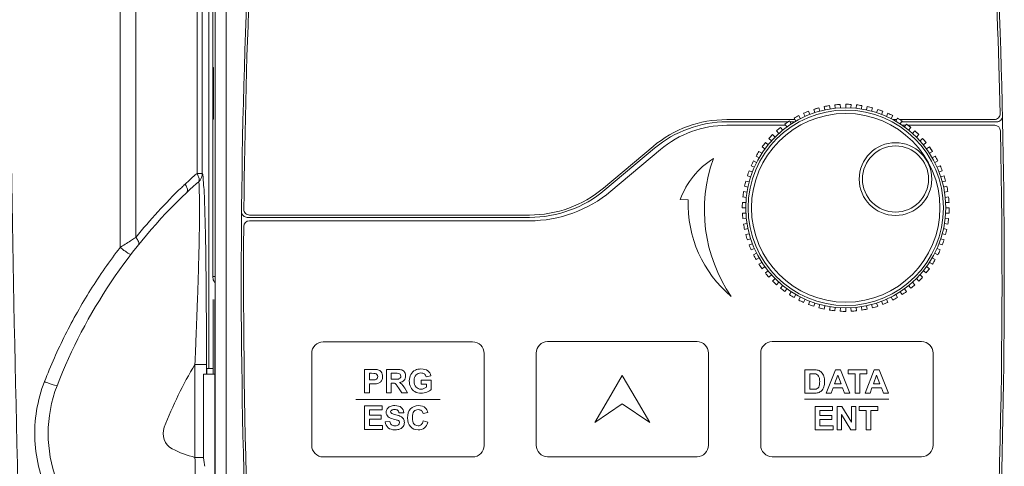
# Model space of a CAD drawing. Header units: millimetres. Extents: x -473 to 23648, y -382 to 1866.
# Tile 89 of 256: x 3695 to 3781, y 135 to 174. Entities that reach past the tile are written whole.
import ezdxf

# ---------------------------------------------------------------- set-up
doc = ezdxf.new("R2010")
doc.units = ezdxf.units.MM
doc.header["$LTSCALE"] = 80
doc.layers.get('0').update_dxf_attribs({"linetype": 'CONTINUOUS'})

msp = doc.modelspace()

# ---------------------------------------------------------------- linework, layer by layer
at = {"linetype": 'Continuous', "lineweight": 0}
for p, q in [((3711.926, 143.32), (3711.926, 204.69)), ((3712.27, 204.018), (3712.27, 151.318)), ((3712.468, 204.018), (3712.468, 98.617)), ((3713.419, 204.018), (3713.419, 98.618)), ((3711.354, 160.274), (3711.353, 198.494)), ((3712.291, 164.99), (3712.291, 169.49)), ((3712.291, 169.49), (3712.326, 169.49)), ((3712.318, 165.24), (3712.318, 169.24)), ((3712.326, 169.49), (3712.326, 164.99)), ((3766.402, 166.236), (3766.872, 166.273)), ((3766.433, 165.938), (3766.402, 166.236)), ((3766.872, 166.273), (3766.887, 165.973)), ((3767.343, 165.985), (3767.343, 166.285)), ((3767.814, 166.273), (3767.798, 165.973)), ((3768.252, 165.938), (3768.283, 166.236)), ((3768.283, 166.236), (3768.75, 166.174)), ((3763.804, 165.233), (3763.682, 165.507)), ((3764.117, 165.687), (3764.225, 165.407)), ((3764.561, 165.845), (3765.013, 165.979)), ((3764.654, 165.559), (3764.561, 165.845)), ((3765.013, 165.979), (3765.091, 165.689)), ((3765.471, 166.089), (3765.935, 166.174)), ((3765.534, 165.795), (3765.471, 166.089)), ((3765.935, 166.174), (3765.982, 165.878)), ((3768.75, 166.174), (3768.704, 165.878)), ((3769.151, 165.795), (3769.214, 166.089)), ((3769.214, 166.089), (3769.672, 165.979)), ((3769.672, 165.979), (3769.594, 165.689)), ((3770.031, 165.559), (3770.124, 165.845)), ((3770.124, 165.845), (3770.568, 165.687)), ((3770.568, 165.687), (3770.46, 165.407)), ((3770.881, 165.233), (3771.003, 165.507)), ((3712.326, 164.99), (3712.291, 164.99)), ((3762.914, 164.956), (3757.003, 164.956)), ((3762.328, 164.756), (3757.003, 164.756)), ((3762.229, 164.324), (3762.052, 164.566)), ((3762.441, 164.833), (3762.604, 164.582)), ((3762.884, 164.756), (3762.491, 164.756)), ((3762.843, 165.079), (3763.257, 165.304)), ((3762.993, 164.82), (3762.843, 165.079)), ((3763.257, 165.304), (3763.393, 165.037)), ((3771.428, 165.304), (3771.292, 165.037)), ((3771.771, 164.956), (3771.448, 164.956)), ((3771.693, 164.82), (3771.843, 165.079)), ((3771.843, 165.079), (3772.244, 164.833)), ((3780.277, 164.956), (3772.045, 164.956)), ((3772.244, 164.833), (3772.081, 164.582)), ((3780.482, 164.756), (3772.194, 164.756)), ((3772.456, 164.324), (3772.633, 164.566)), ((3772.633, 164.566), (3773.006, 164.28)), ((3762.133, 164.456), (3757.003, 164.456)), ((3760.979, 163.649), (3761.191, 163.437)), ((3761.521, 163.751), (3761.32, 163.974)), ((3761.679, 164.28), (3761.867, 164.046)), ((3772.552, 164.456), (3772.269, 164.456)), ((3780.31, 164.456), (3772.777, 164.456)), ((3773.006, 164.28), (3772.818, 164.046)), ((3773.164, 163.751), (3773.365, 163.974)), ((3773.365, 163.974), (3773.707, 163.649)), ((3773.707, 163.649), (3773.494, 163.437)), ((3760.348, 162.949), (3760.581, 162.76)), ((3760.877, 163.107), (3760.654, 163.307)), ((3773.808, 163.107), (3774.031, 163.307)), ((3774.337, 162.949), (3774.104, 162.76)), ((3750.575, 162.616), (3746.26, 158.995)), ((3750.704, 162.463), (3746.388, 158.842)), ((3751.218, 162.35), (3746.903, 158.729)), ((3759.795, 162.187), (3760.046, 162.024)), ((3760.304, 162.399), (3760.061, 162.575)), ((3774.381, 162.399), (3774.624, 162.575)), ((3774.624, 162.575), (3774.891, 162.187)), ((3774.891, 162.187), (3774.639, 162.024)), ((3759.323, 161.371), (3759.591, 161.235)), ((3759.808, 161.635), (3759.548, 161.785)), ((3774.877, 161.635), (3775.137, 161.785)), ((3775.362, 161.371), (3775.094, 161.235)), ((3710.895, 160.274), (3711.354, 160.274)), ((3758.94, 160.511), (3759.22, 160.403)), ((3759.395, 160.824), (3759.121, 160.946)), ((3775.29, 160.824), (3775.564, 160.946)), ((3775.745, 160.511), (3775.465, 160.403)), ((3758.649, 159.615), (3758.939, 159.537)), ((3759.068, 159.974), (3758.783, 160.066)), ((3775.617, 159.974), (3775.902, 160.066)), ((3776.036, 159.615), (3775.746, 159.537)), ((3758.453, 158.693), (3758.75, 158.646)), ((3758.833, 159.094), (3758.539, 159.156)), ((3775.852, 159.094), (3776.146, 159.156)), ((3776.232, 158.693), (3775.935, 158.646)), ((3758.355, 157.756), (3758.654, 157.741)), ((3758.69, 158.195), (3758.392, 158.226)), ((3775.995, 158.195), (3776.293, 158.226)), ((3776.33, 157.756), (3776.031, 157.741)), ((3758.643, 157.285), (3758.343, 157.285)), ((3758.355, 156.814), (3758.654, 156.83)), ((3776.33, 156.814), (3776.031, 156.83)), ((3776.043, 157.285), (3776.343, 157.285)), ((3739.832, 156.456), (3715.27, 156.456)), ((3739.832, 156.156), (3715.459, 156.156)), ((3739.832, 156.656), (3715.472, 156.656)), ((3758.69, 156.376), (3758.392, 156.344)), ((3775.995, 156.376), (3776.293, 156.344)), ((3758.453, 155.877), (3758.75, 155.924)), ((3758.833, 155.476), (3758.539, 155.414)), ((3775.852, 155.476), (3776.146, 155.414)), ((3776.232, 155.877), (3775.935, 155.924)), ((3705.457, 154.637), (3705.568, 154.706)), ((3758.649, 154.956), (3758.939, 155.033)), ((3759.068, 154.597), (3758.783, 154.504)), ((3775.617, 154.597), (3775.902, 154.504)), ((3776.036, 154.956), (3775.746, 155.033)), ((3758.94, 154.06), (3759.22, 154.167)), ((3759.395, 153.747), (3759.121, 153.625)), ((3775.29, 153.747), (3775.564, 153.625)), ((3775.745, 154.06), (3775.465, 154.167)), ((3759.323, 153.199), (3759.591, 153.335)), ((3759.808, 152.935), (3759.548, 152.785)), ((3759.795, 152.383), (3760.046, 152.547)), ((3774.891, 152.383), (3774.639, 152.547)), ((3774.877, 152.935), (3775.137, 152.785)), ((3775.362, 153.199), (3775.094, 153.335)), ((3760.304, 152.171), (3760.061, 151.995)), ((3760.348, 151.621), (3760.581, 151.81)), ((3774.337, 151.621), (3774.104, 151.81)), ((3774.381, 152.171), (3774.624, 151.995)), ((3712.27, 151.318), (3712.437, 151.318)), ((3760.877, 151.464), (3760.654, 151.263)), ((3760.979, 150.921), (3761.191, 151.133)), ((3761.521, 150.82), (3761.32, 150.597)), ((3773.164, 150.82), (3773.365, 150.597)), ((3773.707, 150.921), (3773.494, 151.133)), ((3773.808, 151.464), (3774.031, 151.263)), ((3761.679, 150.291), (3761.867, 150.524)), ((3762.229, 150.247), (3762.052, 150.004)), ((3762.441, 149.737), (3762.604, 149.989)), ((3772.244, 149.737), (3772.081, 149.989)), ((3772.456, 150.247), (3772.633, 150.004)), ((3773.006, 150.291), (3772.818, 150.524)), ((3712.298, 149.318), (3712.298, 143.559)), ((3712.432, 129.318), (3712.432, 149.318)), ((3762.993, 149.751), (3762.843, 149.491)), ((3763.257, 149.266), (3763.393, 149.533)), ((3763.804, 149.337), (3763.682, 149.063)), ((3764.117, 148.883), (3764.225, 149.163)), ((3770.568, 148.883), (3770.46, 149.163)), ((3770.881, 149.337), (3771.003, 149.063)), ((3771.428, 149.266), (3771.292, 149.533)), ((3771.693, 149.751), (3771.843, 149.491)), ((3764.654, 149.011), (3764.561, 148.726)), ((3765.013, 148.592), (3765.091, 148.882)), ((3765.534, 148.775), (3765.471, 148.482)), ((3765.935, 148.396), (3765.982, 148.692)), ((3766.433, 148.633), (3766.402, 148.335)), ((3766.872, 148.298), (3766.887, 148.597)), ((3767.343, 148.585), (3767.343, 148.285)), ((3767.814, 148.298), (3767.798, 148.597)), ((3768.252, 148.633), (3768.283, 148.335)), ((3768.75, 148.396), (3768.704, 148.692)), ((3769.151, 148.775), (3769.214, 148.482)), ((3769.672, 148.592), (3769.594, 148.882)), ((3770.031, 149.011), (3770.124, 148.726)), ((3710.715, 143.678), (3710.715, 135.59)), ((3711.714, 143.678), (3710.715, 143.678)), ((3711.714, 143.678), (3711.714, 142.82)), ((3711.761, 143.32), (3711.761, 142.82)), ((3712.298, 143.32), (3711.761, 143.32)), ((3712.312, 143.559), (3712.312, 142.82)), ((3711.453, 142.82), (3711.453, 135.591)), ((3712.417, 142.82), (3711.453, 142.82)), ((3711.453, 135.589), (3710.715, 135.589))]:
    msp.add_line(p, q, dxfattribs=at)
for centre, radius in [((3767.343, 157.285), 8.7), ((3767.343, 157.285), 8.5), ((3767.343, 157.285), 8.2), ((3771.673, 159.785), 3.162), ((3771.673, 159.785), 2.875)]:
    msp.add_circle(centre, radius, dxfattribs=at)
for centre, radius, start, end in [((4337.543, 151.12), 622.8, 175.51072, 184.474232), ((4337.543, 151.12), 622.6, 175.527824, 179.444122), ((3158.343, 151.12), 622.6, 1.320421, 4.472176), ((3158.343, 151.12), 622.8, 355.525768, 4.48928), ((6084.253, 196.032), 2389.761, 180.000291, 182.674534), ((3767.343, 157.285), 9, 93, 96), ((3767.343, 157.285), 9, 87, 90), ((3767.343, 157.285), 9, 87, 90), ((3767.343, 157.285), 9, 81, 84), ((3767.343, 157.285), 9, 111, 114), ((3767.343, 157.285), 9, 111, 114), ((3767.343, 157.285), 9, 105, 108), ((3767.343, 157.285), 9, 99, 102), ((3767.343, 157.285), 9, 75, 78), ((3767.343, 157.285), 9, 69, 72), ((3767.343, 157.285), 9, 63, 66), ((3767.343, 157.285), 9, 63, 66), ((3780.277, 165.456), 0.5, 270, 1.32042), ((3757.003, 154.956), 10, 90, 130), ((3757.003, 154.956), 9.8, 90, 130), ((3767.343, 157.285), 9, 123, 126), ((3767.343, 157.285), 9, 117, 120), ((3767.343, 157.285), 9, 57, 60), ((3767.343, 157.285), 9, 51, 54), ((3780.482, 165.256), 0.5, 270, 1.30158), ((3757.003, 155.456), 9, 90, 130), ((3767.343, 157.285), 9, 135, 138), ((3767.343, 157.285), 9, 129, 132), ((3767.343, 157.285), 9, 45, 48), ((3158.343, 151.12), 622.6, 355.525768, 1.182237), ((3780.31, 163.956), 0.5, 1.18224, 90), ((3767.343, 157.285), 9, 141, 144), ((3767.343, 157.285), 9, 39, 42), ((3767.343, 157.285), 9, 39, 42), ((3767.343, 157.285), 9, 147, 150), ((3767.343, 157.285), 9, 33, 36), ((3767.343, 157.285), 9, 153, 156), ((3767.343, 157.285), 9, 27, 30), ((3767.343, 157.285), 9, 27, 30), ((3725.5, 142.868), 22.722, 130.0006, 130.99434), ((3767.343, 157.285), 9, 159, 162), ((3767.343, 157.285), 9, 21, 24), ((3767.343, 157.285), 9, 21, 24), ((3726.27, 141.998), 23.883, 131.7437, 133.41933), ((3725.813, 142.508), 23.199, 130.99352, 131.73918), ((3726.02, 141.727), 23.28, 130.12055, 131.79684), ((3767.343, 157.285), 9, 165, 168), ((3767.343, 157.285), 9, 15, 18), ((3767.343, 157.285), 9, 15, 18), ((3741.612, 125.202), 46, 133.40868, 158.81927), ((3742.168, 125.192), 47.017, 133.9097, 141.11673), ((3742.162, 125.198), 47.009, 133.41384, 133.9098), ((3726.784, 140.878), 24.422, 132.51038, 133.41026), ((3726.468, 141.223), 23.954, 131.79229, 132.50975), ((3739.832, 166.656), 10, 270, 310), ((3739.832, 166.656), 10.2, 270, 310), ((3739.832, 167.156), 11, 270, 310), ((3767.343, 157.285), 9, 171, 174), ((3767.343, 157.285), 9, 9, 12), ((3767.343, 157.285), 9, 9, 12), ((3767.343, 157.285), 9, 177, 180), ((3767.343, 157.285), 9, 3, 6), ((3767.343, 157.285), 9, 3, 6), ((3715.27, 156.956), 0.5, 179.46272, 270), ((3715.472, 157.156), 0.5, 179.44412, 270), ((3767.343, 157.285), 9, 183, 186), ((3767.343, 157.285), 9, 357, 0), ((3767.343, 157.285), 9, 357, 0), ((3715.459, 155.656), 0.5, 90, 179.58228), ((3767.343, 157.285), 9, 351, 354), ((3767.343, 157.285), 9, 351, 354), ((4337.543, 151.12), 622.6, 179.582278, 184.474232), ((3767.343, 157.285), 9, 189, 192), ((3767.343, 157.285), 9, 345, 348), ((3767.343, 157.285), 9, 345, 348), ((3767.343, 157.285), 9, 195, 198), ((3767.343, 157.285), 9, 339, 342), ((3767.343, 157.285), 9, 339, 342), ((3767.343, 157.285), 9, 201, 204), ((3767.343, 157.285), 9, 333, 336), ((3767.343, 157.285), 9, 333, 336), ((3767.343, 157.285), 9, 207, 210), ((3767.343, 157.285), 9, 327, 330), ((3767.343, 157.285), 9, 327, 330), ((3767.343, 157.285), 9, 213, 216), ((3767.343, 157.285), 9, 321, 324), ((3767.343, 157.285), 9, 321, 324), ((3713.277, 151.319), 1.007, 180.0787, 202.42233), ((3713.266, 151.316), 0.995, 202.48757, 211.85539), ((3713.299, 151.33), 1.03, 202.50068, 204.53372), ((3713.293, 151.327), 1.023, 204.52619, 211.57826), ((3767.343, 157.285), 9, 219, 222), ((3767.343, 157.285), 9, 225, 228), ((3767.343, 157.285), 9, 315, 318), ((3767.343, 157.285), 9, 315, 318), ((3767.343, 157.285), 9, 231, 234), ((3767.343, 157.285), 9, 303, 306), ((3767.343, 157.285), 9, 303, 306), ((3767.343, 157.285), 9, 309, 312), ((3767.343, 157.285), 9, 309, 312), ((3767.343, 157.285), 9, 237, 240), ((3767.343, 157.285), 9, 243, 246), ((3767.343, 157.285), 9, 297, 300), ((3767.343, 157.285), 9, 297, 298.49999), ((3767.343, 157.285), 9, 249, 252), ((3767.343, 157.285), 9, 255, 258), ((3767.343, 157.285), 9, 261, 264), ((3767.343, 157.285), 9, 262.49999, 264), ((3767.343, 157.285), 9, 267, 270), ((3767.343, 157.285), 9, 273, 276), ((3767.343, 157.285), 9, 274.49999, 276), ((3767.343, 157.285), 9, 279, 282), ((3767.343, 157.285), 9, 279, 282), ((3767.343, 157.285), 9, 285, 288), ((3767.343, 157.285), 9, 285, 288), ((3767.343, 157.285), 9, 291, 294), ((3741.612, 125.202), 36, 149.12055, 158.81927), ((3709.443, 137.667), 11.5, 158.81927, 242.18186), ((3709.443, 137.667), 1.5, 158.81927, 242.18186), ((3712.803, 144.035), 8.7, 242.18186, 256.11415)]:
    msp.add_arc(centre, radius, start, end, dxfattribs=at)
for points, start_tangent, end_tangent in [([(3710.895, 160.274), (3710.896, 169.132), (3710.896, 178.737), (3710.897, 188.656), (3710.897, 198.494)], (0.000119, 1), (-0.000003, 1)), ([(3704.204, 153.84), (3704.203, 160.882), (3704.203, 167.598), (3704.202, 174.278), (3704.202, 181.133), (3704.202, 188.328), (3704.202, 196.02)], (-0.000164, 1), (0.000013, 1)), ([(3705.568, 154.706), (3705.568, 162.879), (3705.568, 170.726), (3705.568, 178.679), (3705.568, 187.02), (3705.568, 196.02)], (0.00004, 1), (-0.000006, 1)), ([(3710.895, 160.274), (3711.037, 159.969), (3711.08, 159.708), (3711.018, 159.529)], (0.542298, -0.840186), (-0.650535, -0.759477)), ([(3711.354, 160.274), (3711.314, 159.997), (3711.199, 159.742), (3711.018, 159.529)], (-0.001975, -0.999998), (-0.747258, -0.664534)), ([(3711.354, 160.274), (3711.423, 159.922), (3711.492, 159.047), (3711.558, 157.586), (3711.615, 155.563), (3711.655, 153.399), (3711.68, 151.392), (3711.696, 149.542), (3711.706, 147.857), (3711.711, 146.326), (3711.714, 144.937), (3711.714, 143.678)], (0.56548, -0.824762), (0, -1)), ([(3711.018, 159.529), (3711.072, 159.199), (3711.107, 158.376), (3711.116, 157), (3711.095, 155.089), (3711.05, 153.036), (3710.995, 151.124), (3710.936, 149.353), (3710.876, 147.732), (3710.819, 146.252), (3710.765, 144.905), (3710.715, 143.678)], (0.558286, -0.829648), (-0.040992, -0.999159)), ([(3709.854, 159.346), (3710.015, 159.043), (3710.066, 158.788), (3710.001, 158.619)], (0.55633, -0.830962), (-0.726472, -0.687196)), ([(3704.204, 153.84), (3704.631, 154.115), (3705.094, 154.41), (3705.457, 154.637)], (0.838567, 0.544798), (0.848806, 0.528705)), ([(3705.568, 154.706), (3705.754, 154.451), (3705.837, 154.232), (3705.806, 154.08)], (0.659843, -0.751403), (-0.627782, -0.778389)), ([(3697.623, 142.18), (3699.433, 146.251), (3701.634, 150.154), (3704.204, 153.84)], (0.362444, 0.932005), (0.610608, 0.791933)), ([(3704.204, 153.84), (3704.536, 153.59), (3704.835, 153.383), (3705.048, 153.257), (3705.139, 153.233)], (0.786825, -0.617176), (0.609279, 0.792956)), ([(3703.462, 126.608), (3701.298, 128.051), (3699.481, 129.906), (3698.093, 132.083), (3697.181, 134.505), (3696.789, 137.069), (3696.938, 139.672), (3697.623, 142.18)], (-0.885033, 0.465528), (0.362228, 0.93209)), ([(3697.623, 142.18), (3698.021, 142.027), (3698.377, 141.903), (3698.625, 141.83), (3698.719, 141.822)], (0.928881, -0.370377), (0.361251, 0.932468)), ([(3710.715, 135.59), (3710.746, 133.481), (3710.747, 131.401), (3710.724, 129.509), (3710.682, 127.933), (3710.631, 126.808), (3710.579, 126.083), (3710.527, 125.672), (3710.479, 125.499)], (0.02315, -0.999732), (-0.529471, -0.848328)), ([(3711.453, 135.591), (3711.513, 135.203), (3711.564, 134.82)], (0.161559, -0.986863), (0.123672, -0.992323))]:
    msp.add_spline(points, degree=3, dxfattribs=dict(at, start_tangent=start_tangent, end_tangent=end_tangent))
at = {"color": 0, "lineweight": 0}
msp.add_open_spline([(3757.38, 149.587), (3754.957, 153.096), (3754.378, 157.558), (3755.826, 161.569), (3755.826, 161.569), (3754.502, 160.735), (3753.49, 159.489), (3752.946, 158.022), (3752.946, 158.022), (3752.946, 158.022), (3753.633, 157.98), (3753.633, 157.98), (3753.633, 157.98), (3753.518, 154.754), (3754.901, 151.655), (3757.38, 149.587)], degree=3, knots=[0, 0, 0, 0, 0.25, 0.25, 0.25, 0.25, 0.5, 0.5, 0.5, 0.5, 0.75, 0.75, 0.75, 0.75, 1, 1, 1, 1], dxfattribs=at)
at = {"lineweight": 0}
for points, knots in [([(3741.402, 145.655), (3741.402, 145.655), (3754.402, 145.655), (3754.402, 145.655), (3754.402, 145.655), (3754.952, 145.655), (3755.402, 145.205), (3755.402, 144.655), (3755.402, 144.655), (3755.402, 144.655), (3755.402, 136.655), (3755.402, 136.655), (3755.402, 136.655), (3755.402, 136.105), (3754.952, 135.655), (3754.402, 135.655), (3754.402, 135.655), (3754.402, 135.655), (3741.402, 135.655), (3741.402, 135.655), (3741.402, 135.655), (3740.852, 135.655), (3740.402, 136.105), (3740.402, 136.655), (3740.402, 136.655), (3740.402, 136.655), (3740.402, 144.655), (3740.402, 144.655), (3740.402, 144.655), (3740.402, 145.205), (3740.852, 145.655), (3741.402, 145.655)], [0, 0, 0, 0, 0.125, 0.125, 0.125, 0.125, 0.25, 0.25, 0.25, 0.25, 0.375, 0.375, 0.375, 0.375, 0.5, 0.5, 0.5, 0.5, 0.625, 0.625, 0.625, 0.625, 0.75, 0.75, 0.75, 0.75, 0.875, 0.875, 0.875, 0.875, 1, 1, 1, 1]), ([(3760.943, 145.655), (3760.943, 145.655), (3773.943, 145.655), (3773.943, 145.655), (3773.943, 145.655), (3774.493, 145.655), (3774.943, 145.205), (3774.943, 144.655), (3774.943, 144.655), (3774.943, 144.655), (3774.943, 136.655), (3774.943, 136.655), (3774.943, 136.655), (3774.943, 136.105), (3774.493, 135.655), (3773.943, 135.655), (3773.943, 135.655), (3773.943, 135.655), (3760.943, 135.655), (3760.943, 135.655), (3760.943, 135.655), (3760.393, 135.655), (3759.943, 136.105), (3759.943, 136.655), (3759.943, 136.655), (3759.943, 136.655), (3759.943, 144.655), (3759.943, 144.655), (3759.943, 144.655), (3759.943, 145.205), (3760.393, 145.655), (3760.943, 145.655)], [0, 0, 0, 0, 0.125, 0.125, 0.125, 0.125, 0.25, 0.25, 0.25, 0.25, 0.375, 0.375, 0.375, 0.375, 0.5, 0.5, 0.5, 0.5, 0.625, 0.625, 0.625, 0.625, 0.75, 0.75, 0.75, 0.75, 0.875, 0.875, 0.875, 0.875, 1, 1, 1, 1]), ([(3721.878, 145.634), (3721.878, 145.634), (3734.878, 145.634), (3734.878, 145.634), (3734.878, 145.634), (3735.428, 145.634), (3735.878, 145.184), (3735.878, 144.634), (3735.878, 144.634), (3735.878, 144.634), (3735.878, 136.634), (3735.878, 136.634), (3735.878, 136.634), (3735.878, 136.084), (3735.428, 135.634), (3734.878, 135.634), (3734.878, 135.634), (3734.878, 135.634), (3721.878, 135.634), (3721.878, 135.634), (3721.878, 135.634), (3721.328, 135.634), (3720.878, 136.084), (3720.878, 136.634), (3720.878, 136.634), (3720.878, 136.634), (3720.878, 144.634), (3720.878, 144.634), (3720.878, 144.634), (3720.878, 145.184), (3721.328, 145.634), (3721.878, 145.634)], [0, 0, 0, 0, 0.125, 0.125, 0.125, 0.125, 0.25, 0.25, 0.25, 0.25, 0.375, 0.375, 0.375, 0.375, 0.5, 0.5, 0.5, 0.5, 0.625, 0.625, 0.625, 0.625, 0.75, 0.75, 0.75, 0.75, 0.875, 0.875, 0.875, 0.875, 1, 1, 1, 1]), ([(3725.481, 141.207), (3725.481, 141.207), (3725.481, 143.246), (3725.481, 143.246), (3725.481, 143.246), (3725.481, 143.246), (3726.141, 143.246), (3726.141, 143.246), (3726.141, 143.246), (3726.392, 143.246), (3726.555, 143.236), (3726.631, 143.215), (3726.631, 143.215), (3726.748, 143.185), (3726.846, 143.119), (3726.925, 143.016), (3726.925, 143.016), (3727.004, 142.913), (3727.043, 142.781), (3727.043, 142.619), (3727.043, 142.619), (3727.043, 142.494), (3727.02, 142.388), (3726.975, 142.303), (3726.975, 142.303), (3726.929, 142.218), (3726.872, 142.151), (3726.801, 142.102), (3726.801, 142.102), (3726.732, 142.053), (3726.66, 142.021), (3726.588, 142.005), (3726.588, 142.005), (3726.49, 141.986), (3726.347, 141.976), (3726.161, 141.976), (3726.161, 141.976), (3726.161, 141.976), (3725.892, 141.976), (3725.892, 141.976), (3725.892, 141.976), (3725.892, 141.976), (3725.892, 141.207), (3725.892, 141.207), (3725.892, 141.207), (3725.892, 141.207), (3725.481, 141.207), (3725.481, 141.207)], [0, 0, 0, 0, 0.083333, 0.083333, 0.083333, 0.083333, 0.166667, 0.166667, 0.166667, 0.166667, 0.25, 0.25, 0.25, 0.25, 0.333333, 0.333333, 0.333333, 0.333333, 0.416667, 0.416667, 0.416667, 0.416667, 0.5, 0.5, 0.5, 0.5, 0.583333, 0.583333, 0.583333, 0.583333, 0.666667, 0.666667, 0.666667, 0.666667, 0.75, 0.75, 0.75, 0.75, 0.833333, 0.833333, 0.833333, 0.833333, 0.916667, 0.916667, 0.916667, 0.916667, 1, 1, 1, 1]), ([(3727.382, 141.207), (3727.382, 141.207), (3727.382, 143.246), (3727.382, 143.246), (3727.382, 143.246), (3727.382, 143.246), (3728.249, 143.246), (3728.249, 143.246), (3728.249, 143.246), (3728.467, 143.246), (3728.625, 143.228), (3728.724, 143.191), (3728.724, 143.191), (3728.823, 143.155), (3728.902, 143.09), (3728.962, 142.996), (3728.962, 142.996), (3729.021, 142.902), (3729.05, 142.795), (3729.05, 142.675), (3729.05, 142.675), (3729.05, 142.522), (3729.005, 142.395), (3728.916, 142.295), (3728.916, 142.295), (3728.826, 142.196), (3728.691, 142.133), (3728.512, 142.107), (3728.512, 142.107), (3728.601, 142.055), (3728.675, 141.998), (3728.733, 141.936), (3728.733, 141.936), (3728.791, 141.873), (3728.869, 141.763), (3728.967, 141.605), (3728.967, 141.605), (3728.967, 141.605), (3729.216, 141.207), (3729.216, 141.207), (3729.216, 141.207), (3729.216, 141.207), (3728.724, 141.207), (3728.724, 141.207), (3728.724, 141.207), (3728.724, 141.207), (3728.426, 141.651), (3728.426, 141.651), (3728.426, 141.651), (3728.32, 141.809), (3728.248, 141.909), (3728.209, 141.95), (3728.209, 141.95), (3728.17, 141.992), (3728.129, 142.02), (3728.085, 142.035), (3728.085, 142.035), (3728.041, 142.051), (3727.972, 142.058), (3727.877, 142.058), (3727.877, 142.058), (3727.877, 142.058), (3727.794, 142.058), (3727.794, 142.058), (3727.794, 142.058), (3727.794, 142.058), (3727.794, 141.207), (3727.794, 141.207), (3727.794, 141.207), (3727.794, 141.207), (3727.382, 141.207), (3727.382, 141.207)], [0, 0, 0, 0, 0.055556, 0.055556, 0.055556, 0.055556, 0.111111, 0.111111, 0.111111, 0.111111, 0.166667, 0.166667, 0.166667, 0.166667, 0.222222, 0.222222, 0.222222, 0.222222, 0.277778, 0.277778, 0.277778, 0.277778, 0.333333, 0.333333, 0.333333, 0.333333, 0.388889, 0.388889, 0.388889, 0.388889, 0.444444, 0.444444, 0.444444, 0.444444, 0.5, 0.5, 0.5, 0.5, 0.555556, 0.555556, 0.555556, 0.555556, 0.611111, 0.611111, 0.611111, 0.611111, 0.666667, 0.666667, 0.666667, 0.666667, 0.722222, 0.722222, 0.722222, 0.722222, 0.777778, 0.777778, 0.777778, 0.777778, 0.833333, 0.833333, 0.833333, 0.833333, 0.888889, 0.888889, 0.888889, 0.888889, 0.944444, 0.944444, 0.944444, 0.944444, 1, 1, 1, 1]), ([(3730.388, 141.956), (3730.388, 141.956), (3730.388, 142.3), (3730.388, 142.3), (3730.388, 142.3), (3730.388, 142.3), (3731.275, 142.3), (3731.275, 142.3), (3731.275, 142.3), (3731.275, 142.3), (3731.275, 141.488), (3731.275, 141.488), (3731.275, 141.488), (3731.189, 141.404), (3731.064, 141.331), (3730.9, 141.267), (3730.9, 141.267), (3730.736, 141.204), (3730.571, 141.172), (3730.403, 141.172), (3730.403, 141.172), (3730.19, 141.172), (3730.004, 141.217), (3729.845, 141.306), (3729.845, 141.306), (3729.686, 141.396), (3729.567, 141.523), (3729.487, 141.69), (3729.487, 141.69), (3729.408, 141.857), (3729.368, 142.038), (3729.368, 142.233), (3729.368, 142.233), (3729.368, 142.446), (3729.412, 142.635), (3729.501, 142.8), (3729.501, 142.8), (3729.59, 142.965), (3729.72, 143.091), (3729.892, 143.179), (3729.892, 143.179), (3730.023, 143.247), (3730.186, 143.281), (3730.381, 143.281), (3730.381, 143.281), (3730.634, 143.281), (3730.832, 143.228), (3730.974, 143.122), (3730.974, 143.122), (3731.116, 143.015), (3731.208, 142.869), (3731.249, 142.681), (3731.249, 142.681), (3731.249, 142.681), (3730.84, 142.605), (3730.84, 142.605), (3730.84, 142.605), (3730.811, 142.705), (3730.757, 142.784), (3730.677, 142.842), (3730.677, 142.842), (3730.598, 142.9), (3730.499, 142.929), (3730.381, 142.929), (3730.381, 142.929), (3730.201, 142.929), (3730.058, 142.872), (3729.951, 142.758), (3729.951, 142.758), (3729.845, 142.644), (3729.792, 142.475), (3729.792, 142.25), (3729.792, 142.25), (3729.792, 142.008), (3729.846, 141.826), (3729.954, 141.705), (3729.954, 141.705), (3730.061, 141.584), (3730.202, 141.524), (3730.376, 141.524), (3730.376, 141.524), (3730.463, 141.524), (3730.549, 141.541), (3730.636, 141.575), (3730.636, 141.575), (3730.722, 141.608), (3730.797, 141.65), (3730.859, 141.698), (3730.859, 141.698), (3730.859, 141.698), (3730.859, 141.956), (3730.859, 141.956), (3730.859, 141.956), (3730.859, 141.956), (3730.388, 141.956), (3730.388, 141.956)], [0, 0, 0, 0, 0.041667, 0.041667, 0.041667, 0.041667, 0.083333, 0.083333, 0.083333, 0.083333, 0.125, 0.125, 0.125, 0.125, 0.166667, 0.166667, 0.166667, 0.166667, 0.208333, 0.208333, 0.208333, 0.208333, 0.25, 0.25, 0.25, 0.25, 0.291667, 0.291667, 0.291667, 0.291667, 0.333333, 0.333333, 0.333333, 0.333333, 0.375, 0.375, 0.375, 0.375, 0.416667, 0.416667, 0.416667, 0.416667, 0.458333, 0.458333, 0.458333, 0.458333, 0.5, 0.5, 0.5, 0.5, 0.541667, 0.541667, 0.541667, 0.541667, 0.583333, 0.583333, 0.583333, 0.583333, 0.625, 0.625, 0.625, 0.625, 0.666667, 0.666667, 0.666667, 0.666667, 0.708333, 0.708333, 0.708333, 0.708333, 0.75, 0.75, 0.75, 0.75, 0.791667, 0.791667, 0.791667, 0.791667, 0.833333, 0.833333, 0.833333, 0.833333, 0.875, 0.875, 0.875, 0.875, 0.916667, 0.916667, 0.916667, 0.916667, 0.958333, 0.958333, 0.958333, 0.958333, 1, 1, 1, 1]), ([(3763.794, 143.209), (3763.794, 143.209), (3764.547, 143.209), (3764.547, 143.209), (3764.547, 143.209), (3764.717, 143.209), (3764.846, 143.197), (3764.935, 143.17), (3764.935, 143.17), (3765.055, 143.135), (3765.157, 143.073), (3765.242, 142.982), (3765.242, 142.982), (3765.328, 142.893), (3765.393, 142.782), (3765.437, 142.652), (3765.437, 142.652), (3765.482, 142.522), (3765.504, 142.361), (3765.504, 142.17), (3765.504, 142.17), (3765.504, 142.002), (3765.483, 141.857), (3765.441, 141.736), (3765.441, 141.736), (3765.39, 141.588), (3765.318, 141.468), (3765.223, 141.376), (3765.223, 141.376), (3765.152, 141.306), (3765.055, 141.252), (3764.934, 141.213), (3764.934, 141.213), (3764.843, 141.184), (3764.721, 141.17), (3764.569, 141.17), (3764.569, 141.17), (3764.569, 141.17), (3763.794, 141.17), (3763.794, 141.17), (3763.794, 141.17), (3763.794, 141.17), (3763.794, 143.209), (3763.794, 143.209)], [0, 0, 0, 0, 0.090909, 0.090909, 0.090909, 0.090909, 0.181818, 0.181818, 0.181818, 0.181818, 0.272727, 0.272727, 0.272727, 0.272727, 0.363636, 0.363636, 0.363636, 0.363636, 0.454545, 0.454545, 0.454545, 0.454545, 0.545455, 0.545455, 0.545455, 0.545455, 0.636364, 0.636364, 0.636364, 0.636364, 0.727273, 0.727273, 0.727273, 0.727273, 0.818182, 0.818182, 0.818182, 0.818182, 0.909091, 0.909091, 0.909091, 0.909091, 1, 1, 1, 1]), ([(3767.693, 141.17), (3767.693, 141.17), (3767.244, 141.17), (3767.244, 141.17), (3767.244, 141.17), (3767.244, 141.17), (3767.066, 141.633), (3767.066, 141.633), (3767.066, 141.633), (3767.066, 141.633), (3766.251, 141.633), (3766.251, 141.633), (3766.251, 141.633), (3766.251, 141.633), (3766.083, 141.17), (3766.083, 141.17), (3766.083, 141.17), (3766.083, 141.17), (3765.646, 141.17), (3765.646, 141.17), (3765.646, 141.17), (3765.646, 141.17), (3766.44, 143.209), (3766.44, 143.209), (3766.44, 143.209), (3766.44, 143.209), (3766.876, 143.209), (3766.876, 143.209), (3766.876, 143.209), (3766.876, 143.209), (3767.693, 141.17), (3767.693, 141.17)], [0, 0, 0, 0, 0.125, 0.125, 0.125, 0.125, 0.25, 0.25, 0.25, 0.25, 0.375, 0.375, 0.375, 0.375, 0.5, 0.5, 0.5, 0.5, 0.625, 0.625, 0.625, 0.625, 0.75, 0.75, 0.75, 0.75, 0.875, 0.875, 0.875, 0.875, 1, 1, 1, 1]), ([(3768.159, 141.17), (3768.159, 141.17), (3768.159, 142.864), (3768.159, 142.864), (3768.159, 142.864), (3768.159, 142.864), (3767.554, 142.864), (3767.554, 142.864), (3767.554, 142.864), (3767.554, 142.864), (3767.554, 143.209), (3767.554, 143.209), (3767.554, 143.209), (3767.554, 143.209), (3769.174, 143.209), (3769.174, 143.209), (3769.174, 143.209), (3769.174, 143.209), (3769.174, 142.864), (3769.174, 142.864), (3769.174, 142.864), (3769.174, 142.864), (3768.571, 142.864), (3768.571, 142.864), (3768.571, 142.864), (3768.571, 142.864), (3768.571, 141.17), (3768.571, 141.17), (3768.571, 141.17), (3768.571, 141.17), (3768.159, 141.17), (3768.159, 141.17)], [0, 0, 0, 0, 0.125, 0.125, 0.125, 0.125, 0.25, 0.25, 0.25, 0.25, 0.375, 0.375, 0.375, 0.375, 0.5, 0.5, 0.5, 0.5, 0.625, 0.625, 0.625, 0.625, 0.75, 0.75, 0.75, 0.75, 0.875, 0.875, 0.875, 0.875, 1, 1, 1, 1]), ([(3771.068, 141.17), (3771.068, 141.17), (3770.62, 141.17), (3770.62, 141.17), (3770.62, 141.17), (3770.62, 141.17), (3770.442, 141.633), (3770.442, 141.633), (3770.442, 141.633), (3770.442, 141.633), (3769.626, 141.633), (3769.626, 141.633), (3769.626, 141.633), (3769.626, 141.633), (3769.458, 141.17), (3769.458, 141.17), (3769.458, 141.17), (3769.458, 141.17), (3769.021, 141.17), (3769.021, 141.17), (3769.021, 141.17), (3769.021, 141.17), (3769.816, 143.209), (3769.816, 143.209), (3769.816, 143.209), (3769.816, 143.209), (3770.251, 143.209), (3770.251, 143.209), (3770.251, 143.209), (3770.251, 143.209), (3771.068, 141.17), (3771.068, 141.17)], [0, 0, 0, 0, 0.125, 0.125, 0.125, 0.125, 0.25, 0.25, 0.25, 0.25, 0.375, 0.375, 0.375, 0.375, 0.5, 0.5, 0.5, 0.5, 0.625, 0.625, 0.625, 0.625, 0.75, 0.75, 0.75, 0.75, 0.875, 0.875, 0.875, 0.875, 1, 1, 1, 1]), ([(3725.892, 142.901), (3725.892, 142.901), (3725.892, 142.323), (3725.892, 142.323), (3725.892, 142.323), (3725.892, 142.323), (3726.117, 142.323), (3726.117, 142.323), (3726.117, 142.323), (3726.28, 142.323), (3726.389, 142.333), (3726.443, 142.354), (3726.443, 142.354), (3726.498, 142.376), (3726.541, 142.409), (3726.572, 142.455), (3726.572, 142.455), (3726.603, 142.5), (3726.618, 142.553), (3726.618, 142.613), (3726.618, 142.613), (3726.618, 142.687), (3726.597, 142.749), (3726.553, 142.797), (3726.553, 142.797), (3726.51, 142.845), (3726.454, 142.875), (3726.388, 142.887), (3726.388, 142.887), (3726.338, 142.897), (3726.24, 142.901), (3726.091, 142.901), (3726.091, 142.901), (3726.091, 142.901), (3725.892, 142.901), (3725.892, 142.901)], [0, 0, 0, 0, 0.111111, 0.111111, 0.111111, 0.111111, 0.222222, 0.222222, 0.222222, 0.222222, 0.333333, 0.333333, 0.333333, 0.333333, 0.444444, 0.444444, 0.444444, 0.444444, 0.555556, 0.555556, 0.555556, 0.555556, 0.666667, 0.666667, 0.666667, 0.666667, 0.777778, 0.777778, 0.777778, 0.777778, 0.888889, 0.888889, 0.888889, 0.888889, 1, 1, 1, 1]), ([(3727.794, 142.384), (3727.794, 142.384), (3728.099, 142.384), (3728.099, 142.384), (3728.099, 142.384), (3728.296, 142.384), (3728.42, 142.392), (3728.469, 142.409), (3728.469, 142.409), (3728.518, 142.425), (3728.557, 142.454), (3728.585, 142.495), (3728.585, 142.495), (3728.612, 142.536), (3728.626, 142.587), (3728.626, 142.648), (3728.626, 142.648), (3728.626, 142.717), (3728.608, 142.772), (3728.571, 142.814), (3728.571, 142.814), (3728.535, 142.856), (3728.483, 142.883), (3728.416, 142.894), (3728.416, 142.894), (3728.383, 142.899), (3728.283, 142.901), (3728.115, 142.901), (3728.115, 142.901), (3728.115, 142.901), (3727.794, 142.901), (3727.794, 142.901), (3727.794, 142.901), (3727.794, 142.901), (3727.794, 142.384), (3727.794, 142.384)], [0, 0, 0, 0, 0.111111, 0.111111, 0.111111, 0.111111, 0.222222, 0.222222, 0.222222, 0.222222, 0.333333, 0.333333, 0.333333, 0.333333, 0.444444, 0.444444, 0.444444, 0.444444, 0.555556, 0.555556, 0.555556, 0.555556, 0.666667, 0.666667, 0.666667, 0.666667, 0.777778, 0.777778, 0.777778, 0.777778, 0.888889, 0.888889, 0.888889, 0.888889, 1, 1, 1, 1]), ([(3747.902, 142.697), (3747.902, 142.697), (3749.098, 140.655), (3749.098, 140.655), (3749.098, 140.655), (3749.098, 140.655), (3750.294, 138.613), (3750.294, 138.613), (3750.294, 138.613), (3750.294, 138.613), (3747.902, 140.256), (3747.902, 140.256), (3747.902, 140.256), (3747.902, 140.256), (3745.509, 138.613), (3745.509, 138.613), (3745.509, 138.613), (3745.509, 138.613), (3746.705, 140.655), (3746.705, 140.655), (3746.705, 140.655), (3746.705, 140.655), (3747.902, 142.697), (3747.902, 142.697)], [0, 0, 0, 0, 0.166667, 0.166667, 0.166667, 0.166667, 0.333333, 0.333333, 0.333333, 0.333333, 0.5, 0.5, 0.5, 0.5, 0.666667, 0.666667, 0.666667, 0.666667, 0.833333, 0.833333, 0.833333, 0.833333, 1, 1, 1, 1]), ([(3764.206, 142.864), (3764.206, 142.864), (3764.206, 141.514), (3764.206, 141.514), (3764.206, 141.514), (3764.206, 141.514), (3764.513, 141.514), (3764.513, 141.514), (3764.513, 141.514), (3764.628, 141.514), (3764.711, 141.52), (3764.763, 141.533), (3764.763, 141.533), (3764.829, 141.55), (3764.885, 141.578), (3764.929, 141.618), (3764.929, 141.618), (3764.973, 141.657), (3765.009, 141.723), (3765.037, 141.815), (3765.037, 141.815), (3765.064, 141.906), (3765.078, 142.031), (3765.078, 142.188), (3765.078, 142.188), (3765.078, 142.346), (3765.064, 142.467), (3765.037, 142.551), (3765.037, 142.551), (3765.009, 142.636), (3764.97, 142.702), (3764.92, 142.749), (3764.92, 142.749), (3764.869, 142.796), (3764.806, 142.828), (3764.729, 142.845), (3764.729, 142.845), (3764.671, 142.858), (3764.559, 142.864), (3764.391, 142.864), (3764.391, 142.864), (3764.391, 142.864), (3764.206, 142.864), (3764.206, 142.864)], [0, 0, 0, 0, 0.090909, 0.090909, 0.090909, 0.090909, 0.181818, 0.181818, 0.181818, 0.181818, 0.272727, 0.272727, 0.272727, 0.272727, 0.363636, 0.363636, 0.363636, 0.363636, 0.454545, 0.454545, 0.454545, 0.454545, 0.545455, 0.545455, 0.545455, 0.545455, 0.636364, 0.636364, 0.636364, 0.636364, 0.727273, 0.727273, 0.727273, 0.727273, 0.818182, 0.818182, 0.818182, 0.818182, 0.909091, 0.909091, 0.909091, 0.909091, 1, 1, 1, 1]), ([(3766.934, 141.977), (3766.934, 141.977), (3766.653, 142.734), (3766.653, 142.734), (3766.653, 142.734), (3766.653, 142.734), (3766.378, 141.977), (3766.378, 141.977), (3766.378, 141.977), (3766.378, 141.977), (3766.934, 141.977), (3766.934, 141.977)], [0, 0, 0, 0, 0.333333, 0.333333, 0.333333, 0.333333, 0.666667, 0.666667, 0.666667, 0.666667, 1, 1, 1, 1]), ([(3770.31, 141.977), (3770.31, 141.977), (3770.029, 142.734), (3770.029, 142.734), (3770.029, 142.734), (3770.029, 142.734), (3769.753, 141.977), (3769.753, 141.977), (3769.753, 141.977), (3769.753, 141.977), (3770.31, 141.977), (3770.31, 141.977)], [0, 0, 0, 0, 0.333333, 0.333333, 0.333333, 0.333333, 0.666667, 0.666667, 0.666667, 0.666667, 1, 1, 1, 1]), ([(3725.481, 138.023), (3725.481, 138.023), (3725.481, 140.063), (3725.481, 140.063), (3725.481, 140.063), (3725.481, 140.063), (3726.993, 140.063), (3726.993, 140.063), (3726.993, 140.063), (3726.993, 140.063), (3726.993, 139.718), (3726.993, 139.718), (3726.993, 139.718), (3726.993, 139.718), (3725.892, 139.718), (3725.892, 139.718), (3725.892, 139.718), (3725.892, 139.718), (3725.892, 139.266), (3725.892, 139.266), (3725.892, 139.266), (3725.892, 139.266), (3726.916, 139.266), (3726.916, 139.266), (3726.916, 139.266), (3726.916, 139.266), (3726.916, 138.922), (3726.916, 138.922), (3726.916, 138.922), (3726.916, 138.922), (3725.892, 138.922), (3725.892, 138.922), (3725.892, 138.922), (3725.892, 138.922), (3725.892, 138.367), (3725.892, 138.367), (3725.892, 138.367), (3725.892, 138.367), (3727.032, 138.367), (3727.032, 138.367), (3727.032, 138.367), (3727.032, 138.367), (3727.032, 138.023), (3727.032, 138.023), (3727.032, 138.023), (3727.032, 138.023), (3725.481, 138.023), (3725.481, 138.023)], [0, 0, 0, 0, 0.083333, 0.083333, 0.083333, 0.083333, 0.166667, 0.166667, 0.166667, 0.166667, 0.25, 0.25, 0.25, 0.25, 0.333333, 0.333333, 0.333333, 0.333333, 0.416667, 0.416667, 0.416667, 0.416667, 0.5, 0.5, 0.5, 0.5, 0.583333, 0.583333, 0.583333, 0.583333, 0.666667, 0.666667, 0.666667, 0.666667, 0.75, 0.75, 0.75, 0.75, 0.833333, 0.833333, 0.833333, 0.833333, 0.916667, 0.916667, 0.916667, 0.916667, 1, 1, 1, 1]), ([(3727.277, 138.687), (3727.277, 138.687), (3727.678, 138.726), (3727.678, 138.726), (3727.678, 138.726), (3727.701, 138.591), (3727.75, 138.493), (3727.824, 138.429), (3727.824, 138.429), (3727.898, 138.367), (3727.997, 138.335), (3728.122, 138.335), (3728.122, 138.335), (3728.255, 138.335), (3728.355, 138.363), (3728.422, 138.42), (3728.422, 138.42), (3728.49, 138.476), (3728.523, 138.541), (3728.523, 138.616), (3728.523, 138.616), (3728.523, 138.665), (3728.509, 138.705), (3728.481, 138.739), (3728.481, 138.739), (3728.453, 138.773), (3728.403, 138.803), (3728.332, 138.827), (3728.332, 138.827), (3728.284, 138.845), (3728.174, 138.874), (3728.003, 138.917), (3728.003, 138.917), (3727.782, 138.971), (3727.627, 139.039), (3727.538, 139.119), (3727.538, 139.119), (3727.413, 139.231), (3727.35, 139.367), (3727.35, 139.529), (3727.35, 139.529), (3727.35, 139.633), (3727.38, 139.73), (3727.439, 139.82), (3727.439, 139.82), (3727.498, 139.911), (3727.583, 139.979), (3727.693, 140.027), (3727.693, 140.027), (3727.804, 140.074), (3727.938, 140.098), (3728.094, 140.098), (3728.094, 140.098), (3728.351, 140.098), (3728.543, 140.042), (3728.673, 139.93), (3728.673, 139.93), (3728.802, 139.817), (3728.87, 139.667), (3728.877, 139.48), (3728.877, 139.48), (3728.877, 139.48), (3728.465, 139.462), (3728.465, 139.462), (3728.465, 139.462), (3728.447, 139.567), (3728.409, 139.642), (3728.351, 139.688), (3728.351, 139.688), (3728.293, 139.734), (3728.207, 139.757), (3728.091, 139.757), (3728.091, 139.757), (3727.971, 139.757), (3727.877, 139.733), (3727.81, 139.683), (3727.81, 139.683), (3727.766, 139.652), (3727.744, 139.61), (3727.744, 139.557), (3727.744, 139.557), (3727.744, 139.508), (3727.764, 139.467), (3727.805, 139.433), (3727.805, 139.433), (3727.857, 139.389), (3727.983, 139.344), (3728.184, 139.297), (3728.184, 139.297), (3728.384, 139.249), (3728.532, 139.2), (3728.628, 139.15), (3728.628, 139.15), (3728.724, 139.099), (3728.799, 139.03), (3728.854, 138.942), (3728.854, 138.942), (3728.908, 138.854), (3728.935, 138.746), (3728.935, 138.618), (3728.935, 138.618), (3728.935, 138.501), (3728.903, 138.391), (3728.838, 138.289), (3728.838, 138.289), (3728.773, 138.187), (3728.681, 138.111), (3728.562, 138.062), (3728.562, 138.062), (3728.443, 138.012), (3728.295, 137.987), (3728.118, 137.987), (3728.118, 137.987), (3727.86, 137.987), (3727.662, 138.047), (3727.524, 138.166), (3727.524, 138.166), (3727.386, 138.285), (3727.303, 138.459), (3727.277, 138.687)], [0, 0, 0, 0, 0.033333, 0.033333, 0.033333, 0.033333, 0.066667, 0.066667, 0.066667, 0.066667, 0.1, 0.1, 0.1, 0.1, 0.133333, 0.133333, 0.133333, 0.133333, 0.166667, 0.166667, 0.166667, 0.166667, 0.2, 0.2, 0.2, 0.2, 0.233333, 0.233333, 0.233333, 0.233333, 0.266667, 0.266667, 0.266667, 0.266667, 0.3, 0.3, 0.3, 0.3, 0.333333, 0.333333, 0.333333, 0.333333, 0.366667, 0.366667, 0.366667, 0.366667, 0.4, 0.4, 0.4, 0.4, 0.433333, 0.433333, 0.433333, 0.433333, 0.466667, 0.466667, 0.466667, 0.466667, 0.5, 0.5, 0.5, 0.5, 0.533333, 0.533333, 0.533333, 0.533333, 0.566667, 0.566667, 0.566667, 0.566667, 0.6, 0.6, 0.6, 0.6, 0.633333, 0.633333, 0.633333, 0.633333, 0.666667, 0.666667, 0.666667, 0.666667, 0.7, 0.7, 0.7, 0.7, 0.733333, 0.733333, 0.733333, 0.733333, 0.766667, 0.766667, 0.766667, 0.766667, 0.8, 0.8, 0.8, 0.8, 0.833333, 0.833333, 0.833333, 0.833333, 0.866667, 0.866667, 0.866667, 0.866667, 0.9, 0.9, 0.9, 0.9, 0.933333, 0.933333, 0.933333, 0.933333, 0.966667, 0.966667, 0.966667, 0.966667, 1, 1, 1, 1]), ([(3730.587, 138.773), (3730.587, 138.773), (3730.986, 138.647), (3730.986, 138.647), (3730.986, 138.647), (3730.924, 138.424), (3730.823, 138.259), (3730.68, 138.151), (3730.68, 138.151), (3730.538, 138.043), (3730.357, 137.989), (3730.138, 137.989), (3730.138, 137.989), (3729.868, 137.989), (3729.645, 138.081), (3729.471, 138.266), (3729.471, 138.266), (3729.296, 138.451), (3729.209, 138.704), (3729.209, 139.025), (3729.209, 139.025), (3729.209, 139.365), (3729.297, 139.628), (3729.472, 139.816), (3729.472, 139.816), (3729.647, 140.004), (3729.878, 140.098), (3730.164, 140.098), (3730.164, 140.098), (3730.413, 140.098), (3730.616, 140.024), (3730.771, 139.876), (3730.771, 139.876), (3730.864, 139.79), (3730.934, 139.664), (3730.98, 139.501), (3730.98, 139.501), (3730.98, 139.501), (3730.572, 139.403), (3730.572, 139.403), (3730.572, 139.403), (3730.549, 139.509), (3730.498, 139.593), (3730.421, 139.654), (3730.421, 139.654), (3730.345, 139.715), (3730.252, 139.746), (3730.143, 139.746), (3730.143, 139.746), (3729.992, 139.746), (3729.869, 139.692), (3729.775, 139.583), (3729.775, 139.583), (3729.681, 139.475), (3729.634, 139.299), (3729.634, 139.056), (3729.634, 139.056), (3729.634, 138.798), (3729.68, 138.614), (3729.773, 138.505), (3729.773, 138.505), (3729.865, 138.395), (3729.986, 138.341), (3730.134, 138.341), (3730.134, 138.341), (3730.244, 138.341), (3730.338, 138.375), (3730.417, 138.445), (3730.417, 138.445), (3730.495, 138.514), (3730.552, 138.624), (3730.587, 138.773)], [0, 0, 0, 0, 0.055556, 0.055556, 0.055556, 0.055556, 0.111111, 0.111111, 0.111111, 0.111111, 0.166667, 0.166667, 0.166667, 0.166667, 0.222222, 0.222222, 0.222222, 0.222222, 0.277778, 0.277778, 0.277778, 0.277778, 0.333333, 0.333333, 0.333333, 0.333333, 0.388889, 0.388889, 0.388889, 0.388889, 0.444444, 0.444444, 0.444444, 0.444444, 0.5, 0.5, 0.5, 0.5, 0.555556, 0.555556, 0.555556, 0.555556, 0.611111, 0.611111, 0.611111, 0.611111, 0.666667, 0.666667, 0.666667, 0.666667, 0.722222, 0.722222, 0.722222, 0.722222, 0.777778, 0.777778, 0.777778, 0.777778, 0.833333, 0.833333, 0.833333, 0.833333, 0.888889, 0.888889, 0.888889, 0.888889, 0.944444, 0.944444, 0.944444, 0.944444, 1, 1, 1, 1]), ([(3764.692, 137.987), (3764.692, 137.987), (3764.692, 140.026), (3764.692, 140.026), (3764.692, 140.026), (3764.692, 140.026), (3766.204, 140.026), (3766.204, 140.026), (3766.204, 140.026), (3766.204, 140.026), (3766.204, 139.681), (3766.204, 139.681), (3766.204, 139.681), (3766.204, 139.681), (3765.104, 139.681), (3765.104, 139.681), (3765.104, 139.681), (3765.104, 139.681), (3765.104, 139.229), (3765.104, 139.229), (3765.104, 139.229), (3765.104, 139.229), (3766.128, 139.229), (3766.128, 139.229), (3766.128, 139.229), (3766.128, 139.229), (3766.128, 138.886), (3766.128, 138.886), (3766.128, 138.886), (3766.128, 138.886), (3765.104, 138.886), (3765.104, 138.886), (3765.104, 138.886), (3765.104, 138.886), (3765.104, 138.33), (3765.104, 138.33), (3765.104, 138.33), (3765.104, 138.33), (3766.243, 138.33), (3766.243, 138.33), (3766.243, 138.33), (3766.243, 138.33), (3766.243, 137.987), (3766.243, 137.987), (3766.243, 137.987), (3766.243, 137.987), (3764.692, 137.987), (3764.692, 137.987)], [0, 0, 0, 0, 0.083333, 0.083333, 0.083333, 0.083333, 0.166667, 0.166667, 0.166667, 0.166667, 0.25, 0.25, 0.25, 0.25, 0.333333, 0.333333, 0.333333, 0.333333, 0.416667, 0.416667, 0.416667, 0.416667, 0.5, 0.5, 0.5, 0.5, 0.583333, 0.583333, 0.583333, 0.583333, 0.666667, 0.666667, 0.666667, 0.666667, 0.75, 0.75, 0.75, 0.75, 0.833333, 0.833333, 0.833333, 0.833333, 0.916667, 0.916667, 0.916667, 0.916667, 1, 1, 1, 1]), ([(3766.596, 137.987), (3766.596, 137.987), (3766.596, 140.026), (3766.596, 140.026), (3766.596, 140.026), (3766.596, 140.026), (3766.997, 140.026), (3766.997, 140.026), (3766.997, 140.026), (3766.997, 140.026), (3767.832, 138.664), (3767.832, 138.664), (3767.832, 138.664), (3767.832, 138.664), (3767.832, 140.026), (3767.832, 140.026), (3767.832, 140.026), (3767.832, 140.026), (3768.215, 140.026), (3768.215, 140.026), (3768.215, 140.026), (3768.215, 140.026), (3768.215, 137.987), (3768.215, 137.987), (3768.215, 137.987), (3768.215, 137.987), (3767.801, 137.987), (3767.801, 137.987), (3767.801, 137.987), (3767.801, 137.987), (3766.979, 139.317), (3766.979, 139.317), (3766.979, 139.317), (3766.979, 139.317), (3766.979, 137.987), (3766.979, 137.987), (3766.979, 137.987), (3766.979, 137.987), (3766.596, 137.987), (3766.596, 137.987)], [0, 0, 0, 0, 0.1, 0.1, 0.1, 0.1, 0.2, 0.2, 0.2, 0.2, 0.3, 0.3, 0.3, 0.3, 0.4, 0.4, 0.4, 0.4, 0.5, 0.5, 0.5, 0.5, 0.6, 0.6, 0.6, 0.6, 0.7, 0.7, 0.7, 0.7, 0.8, 0.8, 0.8, 0.8, 0.9, 0.9, 0.9, 0.9, 1, 1, 1, 1]), ([(3769.109, 137.987), (3769.109, 137.987), (3769.109, 139.681), (3769.109, 139.681), (3769.109, 139.681), (3769.109, 139.681), (3768.504, 139.681), (3768.504, 139.681), (3768.504, 139.681), (3768.504, 139.681), (3768.504, 140.026), (3768.504, 140.026), (3768.504, 140.026), (3768.504, 140.026), (3770.125, 140.026), (3770.125, 140.026), (3770.125, 140.026), (3770.125, 140.026), (3770.125, 139.681), (3770.125, 139.681), (3770.125, 139.681), (3770.125, 139.681), (3769.521, 139.681), (3769.521, 139.681), (3769.521, 139.681), (3769.521, 139.681), (3769.521, 137.987), (3769.521, 137.987), (3769.521, 137.987), (3769.521, 137.987), (3769.109, 137.987), (3769.109, 137.987)], [0, 0, 0, 0, 0.125, 0.125, 0.125, 0.125, 0.25, 0.25, 0.25, 0.25, 0.375, 0.375, 0.375, 0.375, 0.5, 0.5, 0.5, 0.5, 0.625, 0.625, 0.625, 0.625, 0.75, 0.75, 0.75, 0.75, 0.875, 0.875, 0.875, 0.875, 1, 1, 1, 1])]:
    msp.add_open_spline(points, degree=3, knots=knots, dxfattribs=at)
for points in [[(3724.714, 140.634), (3724.714, 140.634), (3732.041, 140.634), (3732.041, 140.634)], [(3763.758, 140.655), (3763.758, 140.655), (3771.085, 140.655), (3771.085, 140.655)]]:
    msp.add_open_spline(points, degree=3, dxfattribs=at)

doc.saveas('drawing.dxf')
